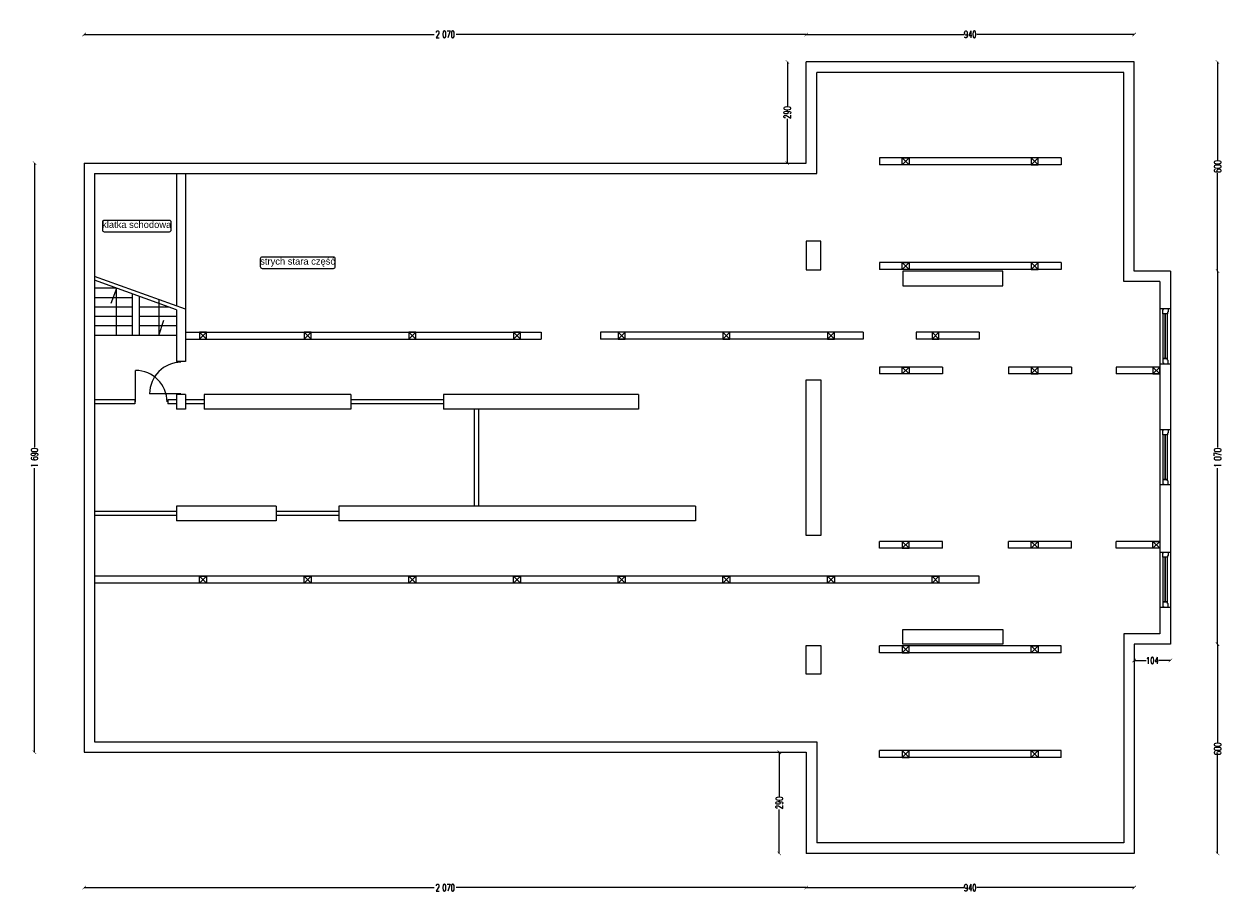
# Model space of a CAD drawing. Header units: centimetres. Extents: x -28146 to 19487, y -25160 to -2224.
# Tile 27 of 29: x 10411 to 13862, y -16136 to -13630. Entities that reach past the tile are written whole.
import ezdxf
from ezdxf.enums import TextEntityAlignment as Align

# ---------------------------------------------------------------- set-up
doc = ezdxf.new("R2010")
doc.units = ezdxf.units.CM
doc.header["$LTSCALE"] = 10
doc.linetypes.add('CONTINU', pattern=[0, 0])
for name, color, linetype, lineweight, true_color in [('IS_Okno_Drzwi', 7, 'Continuous', 9, 0x000000), ('IS_Room (Automatic)', 7, 'Continuous', 25, 0x000000), ('IS_Ściana1', 7, 'Continuous', 9, 0x000000)]:
    doc.layers.add(name, color=color, linetype=linetype, lineweight=lineweight, true_color=true_color)
doc.layers.add('Urzadzenia', color=7, linetype='CONTINU', lineweight=5)
doc.styles.add('Arial_____', font='arial.ttf')
doc.styles.add('styl1', font='simplex.shx', dxfattribs={"width": 0.7})
doc.dimstyles.new('100', dxfattribs={"dimtxt": 20, "dimasz": 10, "dimexe": 1.25, "dimexo": 0, "dimtad": 0, "dimdec": 1, "dimdsep": 46, "dimlunit": 6, "dimtxsty": 'styl1', "dimblk1": 'ARCHTICK', "dimblk2": 'ARCHTICK', "dimsah": 1, "dimcen": 5, "dimse1": 1, "dimse2": 1, "dimclrt": 256, "dimadec": 0, "dimazin": 0, "dimtfac": 1, "dimtdec": 1, "dimtmove": 0, "dimatfit": 3, "dimldrblk": 'ARCHTICK', "dimfxl": 1.25, "dimtolj": 1, "dimtzin": 0, "dimarcsym": 0})

# ---------------------------------------------------------------- blocks, each defined once
blk = doc.blocks.new('4_CoTo_OknoWScianie_1580_670_580_150_0_15_0_0_ExportItem_1_50_0_False__87f71fa3-f148-4722-b574-2038bd8a55f3_ExportItem')
at = {"layer": 'IS_Okno_Drzwi', "lineweight": -2}
blk.add_lwpolyline([(-0.79, -0.075), (-0.695, -0.075), (-0.685, -0.065), (-0.685, -0.06), (-0.64, -0.06), (-0.64, 0.075), (-0.7575, 0.075), (-0.7675, 0.065), (-0.7675, 0.06), (-0.79, 0.06)], close=True, dxfattribs=at)
at = {"layer": 'IS_Okno_Drzwi', "lineweight": -2, "extrusion": (0, 0, -1)}
for points in [[(0.64, 0.075), (-0.64, 0.075), (-0.64, -0.06), (0.64, -0.06)], [(-0.79, -0.075), (-0.695, -0.075), (-0.685, -0.065), (-0.685, -0.06), (-0.64, -0.06), (-0.64, 0.075), (-0.7575, 0.075), (-0.7675, 0.065), (-0.7675, 0.06), (-0.79, 0.06)]]:
    blk.add_lwpolyline(points, close=True, dxfattribs=at)
at = {"layer": 'IS_Okno_Drzwi', "lineweight": -2, "extrusion": (0, 0, -1), "elevation": -0.001}
blk.add_lwpolyline([(0.64, 0.015), (-0.64, 0.015), (-0.64, 0), (0.64, 0)], close=True, dxfattribs=at)
blk = doc.blocks.new('_ARCHTICK')
at = {"color": 0, "linetype": 'ByBlock', "const_width": 0.15}
blk.add_lwpolyline([(-0.5, -0.5), (0.5, 0.5)], dxfattribs=at)
blk = doc.blocks.new('*D569')
at = {"layer": 'Defpoints', "color": 0}
for p in [(10583.5, -14028.5), (10441, -15718.5), (10583.5, -15718.5)]:
    blk.add_point(p, dxfattribs=at)
at = {"layer": 'Urzadzenia', "color": 0, "lineweight": -2}
for p, q in [((10441, -14028.5), (10441, -14843.2)), ((10441, -15718.5), (10441, -14903.8))]:
    blk.add_line(p, q, dxfattribs=at)
at = {"layer": 'Urzadzenia', "color": 0, "lineweight": -2, "xscale": 10, "yscale": 10, "zscale": 10}
for p, rotation in [((10441, -14028.5), 90), ((10441, -15718.5), 270)]:
    blk.add_blockref('_ARCHTICK', p, dxfattribs=dict(at, rotation=rotation))
at = {"layer": 'Urzadzenia', "insert": (10441, -14873.5), "char_height": 20, "attachment_point": 5, "rotation": 90, "style": 'styl1'}
blk.add_mtext('\\A1;1\xa0690', dxfattribs=at)
blk = doc.blocks.new('*D570')
at = {"layer": 'Defpoints', "color": 0}
for p in [(12653.5, -13659.7), (10583.5, -14028.5), (12653.5, -14028.5)]:
    blk.add_point(p, dxfattribs=at)
at = {"layer": 'Urzadzenia', "color": 0, "lineweight": -2}
for p, q in [((10583.5, -13659.7), (11586.9, -13659.7)), ((12653.5, -13659.7), (11650.1, -13659.7))]:
    blk.add_line(p, q, dxfattribs=at)
at = {"layer": 'Urzadzenia', "color": 0, "lineweight": -2, "xscale": 10, "yscale": 10, "zscale": 10, "rotation": 180}
blk.add_blockref('_ARCHTICK', (10583.5, -13659.7), dxfattribs=at)
at = {"layer": 'Urzadzenia', "color": 0, "lineweight": -2, "xscale": 10, "yscale": 10, "zscale": 10}
blk.add_blockref('_ARCHTICK', (12653.5, -13659.7), dxfattribs=at)
at = {"layer": 'Urzadzenia', "insert": (11618.5, -13659.7), "char_height": 20, "attachment_point": 5, "style": 'styl1'}
blk.add_mtext('\\A1;2\xa0070', dxfattribs=at)
blk = doc.blocks.new('*D571')
at = {"layer": 'Defpoints', "color": 0}
for p in [(13593.5, -13659.7), (12653.5, -13738.5), (13593.5, -13738.5)]:
    blk.add_point(p, dxfattribs=at)
at = {"layer": 'Urzadzenia', "color": 0, "lineweight": -2}
for p, q in [((12653.5, -13659.7), (13104.9, -13659.7)), ((13593.5, -13659.7), (13142.1, -13659.7))]:
    blk.add_line(p, q, dxfattribs=at)
at = {"layer": 'Urzadzenia', "color": 0, "lineweight": -2, "xscale": 10, "yscale": 10, "zscale": 10, "rotation": 180}
blk.add_blockref('_ARCHTICK', (12653.5, -13659.7), dxfattribs=at)
at = {"layer": 'Urzadzenia', "color": 0, "lineweight": -2, "xscale": 10, "yscale": 10, "zscale": 10}
blk.add_blockref('_ARCHTICK', (13593.5, -13659.7), dxfattribs=at)
at = {"layer": 'Urzadzenia', "insert": (13123.5, -13659.7), "char_height": 20, "attachment_point": 5, "style": 'styl1'}
blk.add_mtext('\\A1;940', dxfattribs=at)
blk = doc.blocks.new('*D572')
at = {"layer": 'Defpoints', "color": 0}
for p in [(12599.3, -13738.5), (12653.5, -13738.5), (12653.5, -14028.5)]:
    blk.add_point(p, dxfattribs=at)
at = {"layer": 'Urzadzenia', "color": 0, "lineweight": -2}
for p, q in [((12599.3, -13738.5), (12599.3, -13864.8)), ((12599.3, -14028.5), (12599.3, -13902.1))]:
    blk.add_line(p, q, dxfattribs=at)
at = {"layer": 'Urzadzenia', "color": 0, "lineweight": -2, "xscale": 10, "yscale": 10, "zscale": 10}
for p, rotation in [((12599.3, -13738.5), 90), ((12599.3, -14028.5), 270)]:
    blk.add_blockref('_ARCHTICK', p, dxfattribs=dict(at, rotation=rotation))
at = {"layer": 'Urzadzenia', "insert": (12599.3, -13883.5), "char_height": 20, "attachment_point": 5, "rotation": 90, "style": 'styl1'}
blk.add_mtext('\\A1;290', dxfattribs=at)
blk = doc.blocks.new('*D573')
at = {"layer": 'Defpoints', "color": 0}
for p in [(13593.5, -13738.5), (13593.5, -14338.5), (13832.5, -14338.5)]:
    blk.add_point(p, dxfattribs=at)
at = {"layer": 'Urzadzenia', "color": 0, "lineweight": -2}
for p, q in [((13832.5, -13738.5), (13832.5, -14019.8)), ((13832.5, -14338.5), (13832.5, -14057.1))]:
    blk.add_line(p, q, dxfattribs=at)
at = {"layer": 'Urzadzenia', "color": 0, "lineweight": -2, "xscale": 10, "yscale": 10, "zscale": 10}
for p, rotation in [((13832.5, -13738.5), 90), ((13832.5, -14338.5), 270)]:
    blk.add_blockref('_ARCHTICK', p, dxfattribs=dict(at, rotation=rotation))
at = {"layer": 'Urzadzenia', "insert": (13832.5, -14038.5), "char_height": 20, "attachment_point": 5, "rotation": 90, "style": 'styl1'}
blk.add_mtext('\\A1;600', dxfattribs=at)
blk = doc.blocks.new('*D574')
at = {"layer": 'Defpoints', "color": 0}
for p in [(13697.5, -14338.5), (13697.5, -15408.5), (13832.5, -15408.5)]:
    blk.add_point(p, dxfattribs=at)
at = {"layer": 'Urzadzenia', "color": 0, "lineweight": -2}
for p, q in [((13832.5, -14338.5), (13832.5, -14843.2)), ((13832.5, -15408.5), (13832.5, -14903.8))]:
    blk.add_line(p, q, dxfattribs=at)
at = {"layer": 'Urzadzenia', "color": 0, "lineweight": -2, "xscale": 10, "yscale": 10, "zscale": 10}
for p, rotation in [((13832.5, -14338.5), 90), ((13832.5, -15408.5), 270)]:
    blk.add_blockref('_ARCHTICK', p, dxfattribs=dict(at, rotation=rotation))
at = {"layer": 'Urzadzenia', "insert": (13832.5, -14873.5), "char_height": 20, "attachment_point": 5, "rotation": 90, "style": 'styl1'}
blk.add_mtext('\\A1;1\xa0070', dxfattribs=at)
blk = doc.blocks.new('*D575')
at = {"layer": 'Defpoints', "color": 0}
for p in [(13593.5, -15408.5), (13593.5, -16008.5), (13832.5, -16008.5)]:
    blk.add_point(p, dxfattribs=at)
at = {"layer": 'Urzadzenia', "color": 0, "lineweight": -2}
for p, q in [((13832.5, -15408.5), (13832.5, -15689.8)), ((13832.5, -16008.5), (13832.5, -15727.1))]:
    blk.add_line(p, q, dxfattribs=at)
at = {"layer": 'Urzadzenia', "color": 0, "lineweight": -2, "xscale": 10, "yscale": 10, "zscale": 10}
for p, rotation in [((13832.5, -15408.5), 90), ((13832.5, -16008.5), 270)]:
    blk.add_blockref('_ARCHTICK', p, dxfattribs=dict(at, rotation=rotation))
at = {"layer": 'Urzadzenia', "insert": (13832.5, -15708.5), "char_height": 20, "attachment_point": 5, "rotation": 90, "style": 'styl1'}
blk.add_mtext('\\A1;600', dxfattribs=at)
blk = doc.blocks.new('*D576')
at = {"layer": 'Defpoints', "color": 0}
for p in [(13593.5, -15408.5), (13697.5, -15408.5), (13697.5, -15455.2)]:
    blk.add_point(p, dxfattribs=at)
at = {"layer": 'Urzadzenia', "color": 0, "lineweight": -2}
for p, q in [((13593.5, -15455.2), (13627.9, -15455.2)), ((13697.5, -15455.2), (13663.1, -15455.2))]:
    blk.add_line(p, q, dxfattribs=at)
at = {"layer": 'Urzadzenia', "color": 0, "lineweight": -2, "xscale": 10, "yscale": 10, "zscale": 10, "rotation": 180}
blk.add_blockref('_ARCHTICK', (13593.5, -15455.2), dxfattribs=at)
at = {"layer": 'Urzadzenia', "color": 0, "lineweight": -2, "xscale": 10, "yscale": 10, "zscale": 10}
blk.add_blockref('_ARCHTICK', (13697.5, -15455.2), dxfattribs=at)
at = {"layer": 'Urzadzenia', "insert": (13645.5, -15455.2), "char_height": 20, "attachment_point": 5, "style": 'styl1'}
blk.add_mtext('\\A1;104', dxfattribs=at)
blk = doc.blocks.new('*D577')
at = {"layer": 'Defpoints', "color": 0}
for p in [(12653.5, -16008.5), (13593.5, -16008.5), (13593.5, -16106.4)]:
    blk.add_point(p, dxfattribs=at)
at = {"layer": 'Urzadzenia', "color": 0, "lineweight": -2}
for p, q in [((12653.5, -16106.4), (13104.9, -16106.4)), ((13593.5, -16106.4), (13142.1, -16106.4))]:
    blk.add_line(p, q, dxfattribs=at)
at = {"layer": 'Urzadzenia', "color": 0, "lineweight": -2, "xscale": 10, "yscale": 10, "zscale": 10, "rotation": 180}
blk.add_blockref('_ARCHTICK', (12653.5, -16106.4), dxfattribs=at)
at = {"layer": 'Urzadzenia', "color": 0, "lineweight": -2, "xscale": 10, "yscale": 10, "zscale": 10}
blk.add_blockref('_ARCHTICK', (13593.5, -16106.4), dxfattribs=at)
at = {"layer": 'Urzadzenia', "insert": (13123.5, -16106.4), "char_height": 20, "attachment_point": 5, "style": 'styl1'}
blk.add_mtext('\\A1;940', dxfattribs=at)
blk = doc.blocks.new('*D578')
at = {"layer": 'Defpoints', "color": 0}
for p in [(10583.5, -15718.5), (12653.5, -16008.5), (10583.5, -16106.4)]:
    blk.add_point(p, dxfattribs=at)
at = {"layer": 'Urzadzenia', "color": 0, "lineweight": -2}
for p, q in [((10583.5, -16106.4), (11586.9, -16106.4)), ((12653.5, -16106.4), (11650.1, -16106.4))]:
    blk.add_line(p, q, dxfattribs=at)
at = {"layer": 'Urzadzenia', "color": 0, "lineweight": -2, "xscale": 10, "yscale": 10, "zscale": 10, "rotation": 180}
blk.add_blockref('_ARCHTICK', (10583.5, -16106.4), dxfattribs=at)
at = {"layer": 'Urzadzenia', "color": 0, "lineweight": -2, "xscale": 10, "yscale": 10, "zscale": 10}
blk.add_blockref('_ARCHTICK', (12653.5, -16106.4), dxfattribs=at)
at = {"layer": 'Urzadzenia', "insert": (11618.5, -16106.4), "char_height": 20, "attachment_point": 5, "style": 'styl1'}
blk.add_mtext('\\A1;2\xa0070', dxfattribs=at)
blk = doc.blocks.new('*D579')
at = {"layer": 'Defpoints', "color": 0}
for p in [(12576.2, -15718.5), (12653.5, -15718.5), (12653.5, -16008.5)]:
    blk.add_point(p, dxfattribs=at)
at = {"layer": 'Urzadzenia', "color": 0, "lineweight": -2}
for p, q in [((12576.2, -15718.5), (12576.2, -15844.8)), ((12576.2, -16008.5), (12576.2, -15882.1))]:
    blk.add_line(p, q, dxfattribs=at)
at = {"layer": 'Urzadzenia', "color": 0, "lineweight": -2, "xscale": 10, "yscale": 10, "zscale": 10}
for p, rotation in [((12576.2, -15718.5), 90), ((12576.2, -16008.5), 270)]:
    blk.add_blockref('_ARCHTICK', p, dxfattribs=dict(at, rotation=rotation))
at = {"layer": 'Urzadzenia', "insert": (12576.2, -15863.5), "char_height": 20, "attachment_point": 5, "rotation": 90, "style": 'styl1'}
blk.add_mtext('\\A1;290', dxfattribs=at)

msp = doc.modelspace()

# ---------------------------------------------------------------- linework, layer by layer
for p, q in [((10675.87, -14388.35, 3205.3), (10659.72, -14431.26)), ((10675.87, -14523.35, 3205.3), (10675.87, -14388.35, 3205.3)), ((10797.47, -14421.78, 3205.3), (10797.47, -14523.35, 3205.3)), ((10797.47, -14523.35, 3205.3), (10811.78, -14479.06))]:
    msp.add_line(p, q)
at = {"layer": 'IS_Okno_Drzwi'}
for p, q in [((10730.99, -14713.46, 3205.3), (10730.99, -14623.46, 3205.3)), ((10860.99, -14689.96, 3205.3), (10770.99, -14689.96, 3205.3))]:
    msp.add_line(p, q, dxfattribs=at)
for centre, start, end in [((10730.99, -14713.46, 3205.3), 0, 90), ((10860.99, -14689.96, 3205.3), 90, 180)]:
    msp.add_arc(centre, 90, start, end, dxfattribs=at)
at = {"layer": 'IS_Room (Automatic)'}
for points, elevation in [([(10640.79, -14225.36), (10827.76, -14225.36, 0.4142136), (10832.76, -14220.36), (10832.76, -14198.07, 0.4142136), (10827.76, -14193.07), (10640.79, -14193.07, 0.4142136), (10635.79, -14198.07), (10635.79, -14220.36, 0.4142136)], 20686.8), ([(11093.28, -14330.53), (11298.11, -14330.53, 0.4142136), (11303.11, -14325.53), (11303.11, -14303.25, 0.4142136), (11298.11, -14298.25), (11093.28, -14298.25, 0.4142136), (11088.28, -14303.25), (11088.28, -14325.53, 0.4142136)], 20685.2)]:
    msp.add_lwpolyline(points, format="xyb", close=True, dxfattribs=dict(at, elevation=elevation))
at = {"layer": 'IS_Ściana1'}
for p, q in [((12653.49, -14028.46, 3205.3), (12653.49, -13738.46, 3205.3)), ((13593.49, -13738.46, 3205.3), (12653.49, -13738.46, 3205.3)), ((12683.49, -14058.46, 3205.3), (12683.49, -13768.46, 3205.3)), ((13563.49, -13768.46, 3205.3), (12683.49, -13768.46, 3205.3)), ((13563.49, -14368.46, 3205.3), (13563.49, -13768.46, 3205.3)), ((13593.49, -14338.46, 3205.3), (13593.49, -13738.46, 3205.3)), ((10583.49, -14028.46, 3205.3), (10583.49, -15718.46, 3205.3)), ((10583.49, -14028.46, 3205.3), (12653.49, -14028.46, 3205.3)), ((13383.91, -14013.46, 3205.3), (12863.07, -14013.46, 3205.3)), ((12863.07, -14013.46, 3205.3), (12863.07, -14033.46, 3205.3)), ((13383.91, -14033.46, 3205.3), (12863.07, -14033.46, 3205.3)), ((12948.49, -14013.46, 3205.3), (12928.49, -14033.46, 3205.3)), ((12928.49, -14013.46, 3205.3), (12948.49, -14033.46, 3205.3)), ((13298.49, -14013.46, 3205.3), (13318.49, -14033.46, 3205.3)), ((13318.49, -14013.46, 3205.3), (13298.49, -14033.46, 3205.3)), ((13383.91, -14013.46, 3205.3), (13383.91, -14033.46, 3205.3)), ((10613.49, -14058.46, 3205.3), (10613.49, -15688.46, 3205.3)), ((10613.49, -14058.46, 3205.3), (10873.49, -14058.46, 3205.3)), ((10848.49, -14058.46, 3205.3), (10848.49, -14438.61, 3205.3)), ((10873.49, -14058.46, 3205.3), (12683.49, -14058.46, 3205.3)), ((10873.49, -14058.46, 3205.3), (10873.49, -14447.67, 3205.3)), ((13383.91, -14313.46, 3205.3), (12863.07, -14313.46, 3205.3)), ((12863.07, -14313.46, 3205.3), (12863.07, -14333.46, 3205.3)), ((12948.49, -14313.46, 3205.3), (12928.49, -14333.46, 3205.3)), ((12928.49, -14313.46, 3205.3), (12948.49, -14333.46, 3205.3)), ((13298.49, -14313.46, 3205.3), (13318.49, -14333.46, 3205.3)), ((13318.49, -14313.46, 3205.3), (13298.49, -14333.46, 3205.3)), ((13383.91, -14313.46, 3205.3), (13383.91, -14333.46, 3205.3)), ((10873.49, -14447.67, 3205.3), (10613.49, -14353.46, 3205.3)), ((13383.91, -14333.46, 3205.3), (12863.07, -14333.46, 3205.3)), ((13697.49, -14338.46, 3205.3), (13593.49, -14338.46, 3205.3)), ((13697.49, -14338.46, 3205.3), (13697.49, -15408.46, 3205.3)), ((10848.49, -14449.25, 3205.3), (10613.49, -14364.09, 3205.3)), ((10613.49, -14386.7, 3205.3), (10675.87, -14386.7, 3205.3)), ((13667.49, -14368.46, 3205.3), (13563.49, -14368.46, 3205.3)), ((13667.49, -14368.46, 3205.3), (13667.49, -15378.46, 3205.3)), ((10613.49, -14413.7, 3205.3), (10720.99, -14413.7, 3205.3)), ((10720.99, -14403.05, 3205.3), (10720.99, -14521.7, 3205.3)), ((10740.99, -14410.29, 3205.3), (10740.99, -14521.7, 3205.3)), ((10613.49, -14440.7, 3205.3), (10720.99, -14440.7, 3205.3)), ((10740.99, -14440.7, 3205.3), (10824.9, -14440.7, 3205.3)), ((10848.49, -14449.25, 3205.3), (10848.49, -14597.46, 3205.3)), ((10873.49, -14447.67, 3205.3), (10873.49, -14597.46, 3205.3)), ((13667.49, -14446.05, 3205.3), (13697.49, -14446.05, 3205.3)), ((10613.49, -14467.7, 3205.3), (10720.99, -14467.7, 3205.3)), ((10613.49, -14494.7, 3205.3), (10720.99, -14494.7, 3205.3)), ((10740.99, -14467.7, 3205.3), (10848.49, -14467.7, 3205.3)), ((10740.99, -14494.7, 3205.3), (10848.49, -14494.7, 3205.3)), ((10613.49, -14521.7, 3205.3), (10848.49, -14521.7, 3205.3)), ((10873.49, -14513.46, 3205.3), (11893.45, -14513.46, 3205.3)), ((10913.99, -14513.46, 3205.3), (10933.99, -14533.46, 3205.3)), ((10933.99, -14513.46, 3205.3), (10913.99, -14533.46, 3205.3)), ((11213.99, -14513.46, 3205.3), (11233.99, -14533.46, 3205.3)), ((11233.99, -14513.46, 3205.3), (11213.99, -14533.46, 3205.3)), ((11513.99, -14513.46, 3205.3), (11533.99, -14533.46, 3205.3)), ((11533.99, -14513.46, 3205.3), (11513.99, -14533.46, 3205.3)), ((11813.99, -14513.46, 3205.3), (11833.99, -14533.46, 3205.3)), ((11833.99, -14513.46, 3205.3), (11813.99, -14533.46, 3205.3)), ((11893.45, -14513.46, 3205.3), (11893.45, -14533.46, 3205.3)), ((12817.04, -14513.46, 3205.3), (12063.21, -14513.46, 3205.3)), ((12063.21, -14513.46, 3205.3), (12063.21, -14533.46, 3205.3)), ((12113.99, -14513.46, 3205.3), (12133.99, -14533.46, 3205.3)), ((12133.99, -14513.46, 3205.3), (12113.99, -14533.46, 3205.3)), ((12413.99, -14513.46, 3205.3), (12433.99, -14533.46, 3205.3)), ((12433.99, -14513.46, 3205.3), (12413.99, -14533.46, 3205.3)), ((12713.99, -14513.46, 3205.3), (12733.99, -14533.46, 3205.3)), ((12733.99, -14513.46, 3205.3), (12713.99, -14533.46, 3205.3)), ((12817.04, -14513.46, 3205.3), (12817.04, -14533.46, 3205.3)), ((13149.26, -14513.46, 3205.3), (12968.57, -14513.46, 3205.3)), ((12968.57, -14513.46, 3205.3), (12968.57, -14533.46, 3205.3)), ((13013.99, -14513.46, 3205.3), (13033.99, -14533.46, 3205.3)), ((13033.99, -14513.46, 3205.3), (13013.99, -14533.46, 3205.3)), ((13149.26, -14513.46, 3205.3), (13149.26, -14533.46, 3205.3)), ((10873.49, -14533.46, 3205.3), (11893.45, -14533.46, 3205.3)), ((12817.04, -14533.46, 3205.3), (12063.21, -14533.46, 3205.3)), ((13149.26, -14533.46, 3205.3), (12968.57, -14533.46, 3205.3)), ((10873.49, -14597.46, 3205.3), (10848.49, -14597.46, 3205.3)), ((13043.76, -14613.46, 3205.3), (12863.07, -14613.46, 3205.3)), ((12863.07, -14613.46, 3205.3), (12863.07, -14633.46, 3205.3)), ((12948.49, -14613.46, 3205.3), (12928.49, -14633.46, 3205.3)), ((12928.49, -14613.46, 3205.3), (12948.49, -14633.46, 3205.3)), ((13043.76, -14613.46, 3205.3), (13043.76, -14633.46, 3205.3)), ((13413.76, -14613.46, 3205.3), (13233.07, -14613.46, 3205.3)), ((13233.07, -14613.46, 3205.3), (13233.07, -14633.46, 3205.3)), ((13298.49, -14613.46, 3205.3), (13318.49, -14633.46, 3205.3)), ((13318.49, -14613.46, 3205.3), (13298.49, -14633.46, 3205.3)), ((13413.76, -14613.46, 3205.3), (13413.76, -14633.46, 3205.3)), ((13667.49, -14613.46, 3205.3), (13541.85, -14613.46, 3205.3)), ((13541.85, -14613.46, 3205.3), (13541.85, -14633.46, 3205.3)), ((13647.49, -14613.46, 3205.3), (13667.49, -14633.46, 3205.3)), ((13667.49, -14613.46, 3205.3), (13647.49, -14633.46, 3205.3)), ((13667.49, -14604.05, 3205.3), (13697.49, -14604.05, 3205.3)), ((13043.76, -14633.46, 3205.3), (12863.07, -14633.46, 3205.3)), ((13413.76, -14633.46, 3205.3), (13233.07, -14633.46, 3205.3)), ((13667.49, -14633.46, 3205.3), (13541.85, -14633.46, 3205.3)), ((10848.49, -14692.46, 3205.3), (10848.49, -14734.46, 3205.3)), ((10873.49, -14692.46, 3205.3), (10848.49, -14692.46, 3205.3)), ((10873.49, -14692.46, 3205.3), (10873.49, -14734.46, 3205.3)), ((10927.49, -14692.46, 3205.3), (10927.49, -14734.46, 3205.3)), ((11347.49, -14692.46, 3205.3), (10927.49, -14692.46, 3205.3)), ((11347.49, -14692.46, 3205.3), (11347.49, -14734.46, 3205.3)), ((11613.49, -14692.46, 3205.3), (11613.49, -14734.46, 3205.3)), ((12172.49, -14692.46, 3205.3), (11613.49, -14692.46, 3205.3)), ((12172.49, -14692.46, 3205.3), (12172.49, -14734.46, 3205.3)), ((10728.49, -14707.46, 3205.3), (10613.49, -14707.46, 3205.3)), ((10728.49, -14719.46, 3205.3), (10613.49, -14719.46, 3205.3)), ((10728.49, -14707.46, 3205.3), (10728.49, -14719.46, 3205.3)), ((10823.49, -14707.46, 3205.3), (10823.49, -14719.46, 3205.3)), ((10848.49, -14707.46, 3205.3), (10823.49, -14707.46, 3205.3)), ((10848.49, -14719.46, 3205.3), (10823.49, -14719.46, 3205.3)), ((10873.49, -14734.46, 3205.3), (10848.49, -14734.46, 3205.3)), ((10927.49, -14707.46, 3205.3), (10873.49, -14707.46, 3205.3)), ((10927.49, -14719.46, 3205.3), (10873.49, -14719.46, 3205.3)), ((11347.49, -14734.46, 3205.3), (10927.49, -14734.46, 3205.3)), ((11613.49, -14707.46, 3205.3), (11347.49, -14707.46, 3205.3)), ((11613.49, -14719.46, 3205.3), (11347.49, -14719.46, 3205.3)), ((12172.49, -14734.46, 3205.3), (11613.49, -14734.46, 3205.3)), ((11701.49, -14734.46, 3205.3), (11701.49, -15012.46, 3205.3)), ((11713.49, -14734.46, 3205.3), (11713.49, -15012.46, 3205.3)), ((13667.49, -14792.66, 3205.3), (13697.49, -14792.66, 3205.3)), ((13667.49, -14950.66, 3205.3), (13697.49, -14950.66, 3205.3)), ((11133.49, -15012.46, 3205.3), (10848.49, -15012.46, 3205.3)), ((10848.49, -15012.46, 3205.3), (10848.49, -15054.46, 3205.3)), ((11133.49, -15012.46, 3205.3), (11133.49, -15054.46, 3205.3)), ((11313.49, -15012.46, 3205.3), (11313.49, -15054.46, 3205.3)), ((12335.49, -15012.46, 3205.3), (11313.49, -15012.46, 3205.3)), ((12335.49, -15012.46, 3205.3), (12335.49, -15054.46, 3205.3)), ((10848.49, -15027.46, 3205.3), (10613.49, -15027.46, 3205.3)), ((10848.49, -15039.46, 3205.3), (10613.49, -15039.46, 3205.3)), ((11313.49, -15027.46, 3205.3), (11133.49, -15027.46, 3205.3)), ((11313.49, -15039.46, 3205.3), (11133.49, -15039.46, 3205.3)), ((11133.49, -15054.46, 3205.3), (10848.49, -15054.46, 3205.3)), ((12335.49, -15054.46, 3205.3), (11313.49, -15054.46, 3205.3)), ((13043.76, -15113.46, 3205.3), (12863.07, -15113.46, 3205.3)), ((12863.07, -15133.46, 3205.3), (12863.07, -15113.46, 3205.3)), ((12948.49, -15133.46, 3205.3), (12928.49, -15113.46, 3205.3)), ((12928.49, -15133.46, 3205.3), (12948.49, -15113.46, 3205.3)), ((13043.76, -15133.46, 3205.3), (13043.76, -15113.46, 3205.3)), ((13413.76, -15113.46, 3205.3), (13233.07, -15113.46, 3205.3)), ((13233.07, -15133.46, 3205.3), (13233.07, -15113.46, 3205.3)), ((13298.49, -15133.46, 3205.3), (13318.49, -15113.46, 3205.3)), ((13318.49, -15133.46, 3205.3), (13298.49, -15113.46, 3205.3)), ((13413.76, -15133.46, 3205.3), (13413.76, -15113.46, 3205.3)), ((13667.49, -15113.46, 3205.3), (13541.85, -15113.46, 3205.3)), ((13541.85, -15133.46, 3205.3), (13541.85, -15113.46, 3205.3)), ((13647.49, -15133.46, 3205.3), (13667.49, -15113.46, 3205.3)), ((13667.49, -15133.46, 3205.3), (13647.49, -15113.46, 3205.3)), ((13043.76, -15133.46, 3205.3), (12863.07, -15133.46, 3205.3)), ((13413.76, -15133.46, 3205.3), (13233.07, -15133.46, 3205.3)), ((13667.49, -15133.46, 3205.3), (13541.85, -15133.46, 3205.3)), ((13667.49, -15144.25, 3205.3), (13697.49, -15144.25, 3205.3)), ((13149.26, -15213.46, 3205.3), (10613.49, -15213.46, 3205.3)), ((10913.99, -15233.46, 3205.3), (10933.99, -15213.46, 3205.3)), ((10933.99, -15233.46, 3205.3), (10913.99, -15213.46, 3205.3)), ((11213.99, -15233.46, 3205.3), (11233.99, -15213.46, 3205.3)), ((11233.99, -15233.46, 3205.3), (11213.99, -15213.46, 3205.3)), ((11513.99, -15233.46, 3205.3), (11533.99, -15213.46, 3205.3)), ((11533.99, -15233.46, 3205.3), (11513.99, -15213.46, 3205.3)), ((11813.99, -15233.46, 3205.3), (11833.99, -15213.46, 3205.3)), ((11833.99, -15233.46, 3205.3), (11813.99, -15213.46, 3205.3)), ((12113.99, -15233.46, 3205.3), (12133.99, -15213.46, 3205.3)), ((12133.99, -15233.46, 3205.3), (12113.99, -15213.46, 3205.3)), ((12413.99, -15233.46, 3205.3), (12433.99, -15213.46, 3205.3)), ((12433.99, -15233.46, 3205.3), (12413.99, -15213.46, 3205.3)), ((12713.99, -15233.46, 3205.3), (12733.99, -15213.46, 3205.3)), ((12733.99, -15233.46, 3205.3), (12713.99, -15213.46, 3205.3)), ((13013.99, -15233.46, 3205.3), (13033.99, -15213.46, 3205.3)), ((13033.99, -15233.46, 3205.3), (13013.99, -15213.46, 3205.3)), ((13149.26, -15233.46, 3205.3), (13149.26, -15213.46, 3205.3)), ((13149.26, -15233.46, 3205.3), (10613.49, -15233.46, 3205.3)), ((13667.49, -15302.25, 3205.3), (13697.49, -15302.25, 3205.3)), ((13667.49, -15378.46, 3205.3), (13563.49, -15378.46, 3205.3)), ((13563.49, -15378.46, 3205.3), (13563.49, -15978.46, 3205.3)), ((13383.91, -15413.46, 3205.3), (12863.07, -15413.46, 3205.3)), ((12863.07, -15433.46, 3205.3), (12863.07, -15413.46, 3205.3)), ((12948.49, -15433.46, 3205.3), (12928.49, -15413.46, 3205.3)), ((12928.49, -15433.46, 3205.3), (12948.49, -15413.46, 3205.3)), ((13298.49, -15433.46, 3205.3), (13318.49, -15413.46, 3205.3)), ((13318.49, -15433.46, 3205.3), (13298.49, -15413.46, 3205.3)), ((13383.91, -15433.46, 3205.3), (13383.91, -15413.46, 3205.3)), ((13697.49, -15408.46, 3205.3), (13593.49, -15408.46, 3205.3)), ((13593.49, -15408.46, 3205.3), (13593.49, -16008.46, 3205.3)), ((13383.91, -15433.46, 3205.3), (12863.07, -15433.46, 3205.3)), ((10613.49, -15688.46, 3205.3), (12683.49, -15688.46, 3205.3)), ((12683.49, -15688.46, 3205.3), (12683.49, -15978.46, 3205.3)), ((10583.49, -15718.46, 3205.3), (12653.49, -15718.46, 3205.3)), ((12653.49, -15718.46, 3205.3), (12653.49, -16008.46, 3205.3)), ((13383.91, -15713.46, 3205.3), (12863.07, -15713.46, 3205.3)), ((12863.07, -15733.46, 3205.3), (12863.07, -15713.46, 3205.3)), ((13383.91, -15733.46, 3205.3), (12863.07, -15733.46, 3205.3)), ((12948.49, -15733.46, 3205.3), (12928.49, -15713.46, 3205.3)), ((12928.49, -15733.46, 3205.3), (12948.49, -15713.46, 3205.3)), ((13298.49, -15733.46, 3205.3), (13318.49, -15713.46, 3205.3)), ((13318.49, -15733.46, 3205.3), (13298.49, -15713.46, 3205.3)), ((13383.91, -15733.46, 3205.3), (13383.91, -15713.46, 3205.3)), ((13563.49, -15978.46, 3205.3), (12683.49, -15978.46, 3205.3)), ((13593.49, -16008.46, 3205.3), (12653.49, -16008.46, 3205.3))]:
    msp.add_line(p, q, dxfattribs=at)
at = {"layer": 'IS_Ściana1', "elevation": 3205.3}
for points in [[(12948.49, -14013.46), (12948.49, -14033.46), (12928.49, -14033.46), (12928.49, -14013.46)], [(13298.49, -14013.46), (13298.49, -14033.46), (13318.49, -14033.46), (13318.49, -14013.46)], [(12653.49, -14252.46), (12653.49, -14334.46), (12695.49, -14334.46), (12695.49, -14252.46)], [(12948.49, -14313.46), (12948.49, -14333.46), (12928.49, -14333.46), (12928.49, -14313.46)], [(13298.49, -14313.46), (13298.49, -14333.46), (13318.49, -14333.46), (13318.49, -14313.46)], [(12930.49, -14338.46), (12930.49, -14380.46), (13217.49, -14380.46), (13217.49, -14338.46)], [(10913.99, -14513.46), (10913.99, -14533.46), (10933.99, -14533.46), (10933.99, -14513.46)], [(11213.99, -14513.46), (11213.99, -14533.46), (11233.99, -14533.46), (11233.99, -14513.46)], [(11513.99, -14513.46), (11513.99, -14533.46), (11533.99, -14533.46), (11533.99, -14513.46)], [(11813.99, -14513.46), (11813.99, -14533.46), (11833.99, -14533.46), (11833.99, -14513.46)], [(12113.99, -14513.46), (12113.99, -14533.46), (12133.99, -14533.46), (12133.99, -14513.46)], [(12413.99, -14513.46), (12413.99, -14533.46), (12433.99, -14533.46), (12433.99, -14513.46)], [(12713.99, -14513.46), (12713.99, -14533.46), (12733.99, -14533.46), (12733.99, -14513.46)], [(13013.99, -14513.46), (13013.99, -14533.46), (13033.99, -14533.46), (13033.99, -14513.46)], [(12948.49, -14613.46), (12948.49, -14633.46), (12928.49, -14633.46), (12928.49, -14613.46)], [(13298.49, -14613.46), (13298.49, -14633.46), (13318.49, -14633.46), (13318.49, -14613.46)], [(13647.49, -14613.46), (13647.49, -14633.46), (13667.49, -14633.46), (13667.49, -14613.46)], [(12653.49, -15096.46), (12653.49, -14650.46), (12695.49, -14650.46), (12695.49, -15096.46)], [(12948.49, -15133.46), (12948.49, -15113.46), (12928.49, -15113.46), (12928.49, -15133.46)], [(13298.49, -15133.46), (13298.49, -15113.46), (13318.49, -15113.46), (13318.49, -15133.46)], [(13647.49, -15133.46), (13647.49, -15113.46), (13667.49, -15113.46), (13667.49, -15133.46)], [(10913.99, -15233.46), (10913.99, -15213.46), (10933.99, -15213.46), (10933.99, -15233.46)], [(11213.99, -15233.46), (11213.99, -15213.46), (11233.99, -15213.46), (11233.99, -15233.46)], [(11513.99, -15233.46), (11513.99, -15213.46), (11533.99, -15213.46), (11533.99, -15233.46)], [(11813.99, -15233.46), (11813.99, -15213.46), (11833.99, -15213.46), (11833.99, -15233.46)], [(12113.99, -15233.46), (12113.99, -15213.46), (12133.99, -15213.46), (12133.99, -15233.46)], [(12413.99, -15233.46), (12413.99, -15213.46), (12433.99, -15213.46), (12433.99, -15233.46)], [(12713.99, -15233.46), (12713.99, -15213.46), (12733.99, -15213.46), (12733.99, -15233.46)], [(13013.99, -15233.46), (13013.99, -15213.46), (13033.99, -15213.46), (13033.99, -15233.46)], [(12930.49, -15408.46), (12930.49, -15366.46), (13217.49, -15366.46), (13217.49, -15408.46)], [(12653.49, -15494.46), (12653.49, -15412.46), (12695.49, -15412.46), (12695.49, -15494.46)], [(12948.49, -15433.46), (12948.49, -15413.46), (12928.49, -15413.46), (12928.49, -15433.46)], [(13298.49, -15433.46), (13298.49, -15413.46), (13318.49, -15413.46), (13318.49, -15433.46)], [(12948.49, -15733.46), (12948.49, -15713.46), (12928.49, -15713.46), (12928.49, -15733.46)], [(13298.49, -15733.46), (13298.49, -15713.46), (13318.49, -15713.46), (13318.49, -15733.46)]]:
    msp.add_lwpolyline(points, close=True, dxfattribs=at)
at = {"layer": 'IS_Ściana1', "extrusion": (1, 0, 0)}
for points, elevation in [([(-14446.05, 3205.3), (-14604.05, 3205.3)], 13667.49), ([(-14446.05, 3205.3), (-14604.05, 3205.3)], 13697.49), ([(-14792.66, 3205.3), (-14950.66, 3205.3)], 13667.49), ([(-14792.66, 3205.3), (-14950.66, 3205.3)], 13697.49), ([(-15144.25, 3205.3), (-15302.25, 3205.3)], 13667.49), ([(-15144.25, 3205.3), (-15302.25, 3205.3)], 13697.49), ([(-15378.46, 3205.3), (-15978.46, 3205.3)], 13563.49)]:
    msp.add_lwpolyline(points, dxfattribs=dict(at, elevation=elevation))
at = {"layer": 'IS_Ściana1', "extrusion": (0, 1, 0), "elevation": -15978.46}
msp.add_lwpolyline([(-13563.49, 3205.3), (-12744.49, 3205.3)], dxfattribs=at)

# ---------------------------------------------------------------- block references
at = {"layer": 'IS_Okno_Drzwi', "xscale": -100, "yscale": 100, "zscale": 100}
for p, rotation in [((13683.26, -14525.05, 3205.1), 89.99999999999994), ((13683.26, -14871.66, 3205.2), 89.99999999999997), ((13683.26, -15223.25, 3205.3), 89.99999999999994)]:
    msp.add_blockref('4_CoTo_OknoWScianie_1580_670_580_150_0_15_0_0_ExportItem_1_50_0_False__87f71fa3-f148-4722-b574-2038bd8a55f3_ExportItem', p, dxfattribs=dict(at, rotation=rotation))

# ---------------------------------------------------------------- texts
at = {"layer": 'IS_Room (Automatic)', "style": 'Arial_____'}
for s, p in [('klatka schodowa', (10733.96, -14220.36, 20686.8)), ('strych stara część', (11195.41, -14325.53, 20685.2))]:
    msp.add_text(s, height=19.2, dxfattribs=at).set_placement(p, align=Align.BOTTOM_CENTER)

# ---------------------------------------------------------------- dimensions: what is measured, and where the dimension line sits
at = {"layer": 'Urzadzenia'}
for base, p1, p2, picture, middle in [((12653.49, -13659.65), (10583.49, -14028.46), (12653.49, -14028.46, 3205.3), '*D570', (11618.49, -13659.65)), ((13593.49, -13659.65), (12653.49, -13738.46, 3205.3), (13593.49, -13738.46, 3205.3), '*D571', (13123.49, -13659.65)), ((13697.49, -15455.25), (13593.49, -15408.46), (13697.49, -15408.46), '*D576', (13645.49, -15455.25)), ((10583.49, -16106.4), (12653.49, -16008.46), (10583.49, -15718.46), '*D578', (11618.49, -16106.4)), ((13593.49, -16106.4), (12653.49, -16008.46, 3205.3), (13593.49, -16008.46), '*D577', (13123.49, -16106.4))]:
    dim = msp.add_linear_dim(base=base, p1=p1, p2=p2, dimstyle='100', dxfattribs=at)
    dim.commit()
    dim.dimension.update_dxf_attribs({"geometry": picture, "text_midpoint": middle})
for base, p1, p2, picture, middle in [((12599.34, -13738.46), (12653.49, -14028.46), (12653.49, -13738.46), '*D572', (12599.34, -13883.46)), ((13832.47, -14338.46), (13593.49, -13738.46), (13593.49, -14338.46, 3205.3), '*D573', (13832.47, -14038.46)), ((10440.97, -15718.46), (10583.49, -14028.46, 3205.3), (10583.49, -15718.46, 3205.3), '*D569', (10440.97, -14873.46)), ((13832.47, -15408.46), (13697.49, -14338.46, 3205.3), (13697.49, -15408.46, 3205.3), '*D574', (13832.47, -14873.46)), ((13832.47, -16008.46), (13593.49, -15408.46, 3205.3), (13593.49, -16008.46, 3205.3), '*D575', (13832.47, -15708.46)), ((12576.18, -15718.46), (12653.49, -16008.46), (12653.49, -15718.46, 3205.3), '*D579', (12576.18, -15863.46))]:
    dim = msp.add_linear_dim(base=base, p1=p1, p2=p2, angle=90, dimstyle='100', dxfattribs=at)
    dim.commit()
    dim.dimension.update_dxf_attribs({"geometry": picture, "text_midpoint": middle})

doc.saveas('drawing.dxf')
